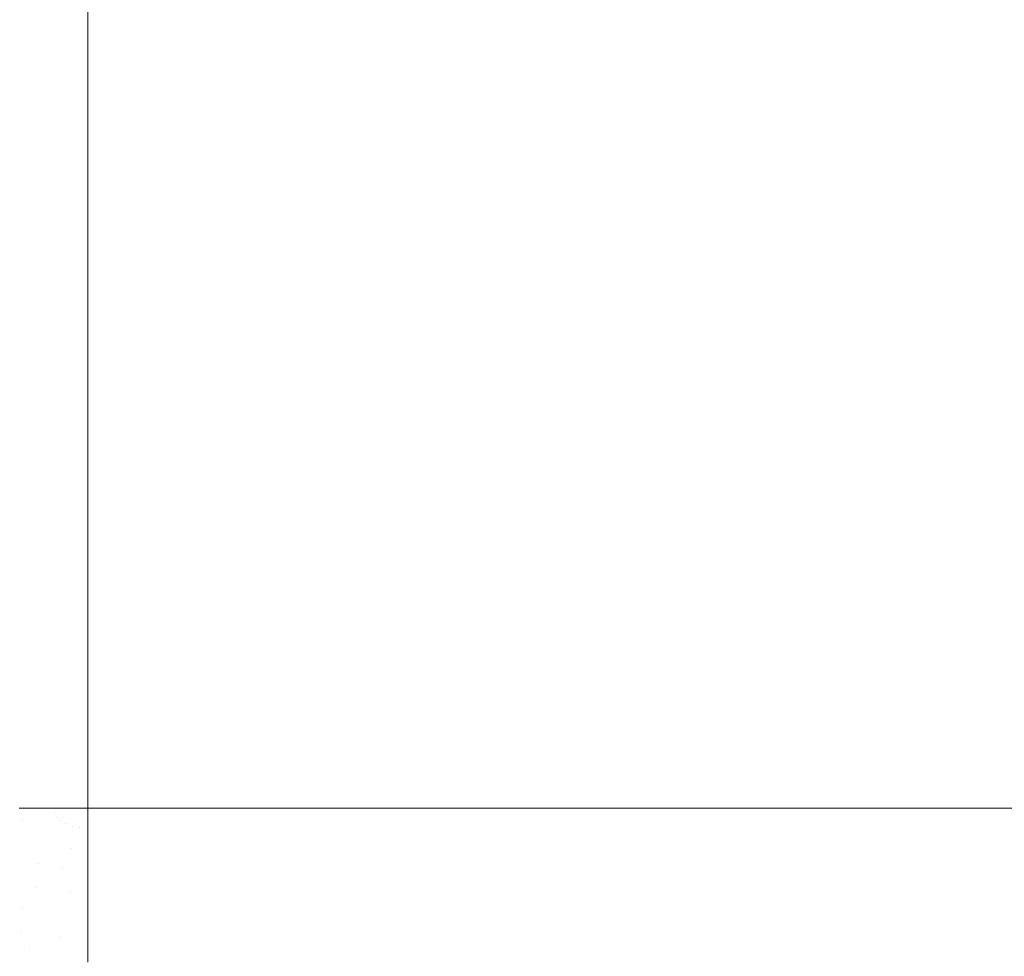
# Model space of a CAD drawing. Header units: centimetres. Extents: x -44.1 to 45.2, y 4.2 to 6.
# Tile 47 of 256: x -43.935 to -43.781, y 4.277 to 4.424. Entities that reach past the tile are written whole.
import ezdxf

# ---------------------------------------------------------------- set-up
doc = ezdxf.new("R2010")
doc.units = ezdxf.units.CM
doc.header["$LTSCALE"] = 2.54
doc.layers.add('Lucido design-1', color=7, linetype='Continuous')

# ---------------------------------------------------------------- blocks, each defined once
blk = doc.blocks.new('Gruppo-4-1')
at = {"color": 7, "linetype": 'Continuous', "lineweight": 9}
for points, invisible_edges in [([(-43.9355, 4.30009, -2312.32243), (-43.93043, 4.30009, -2312.32223), (-43.93043, 5.90009, -2312.32223), (-43.9355, 5.90009, -2312.32243)], 10), ([(-43.9355, 5.90009, -2313.12191), (-43.93043, 5.90009, -2313.12211), (-43.93043, 4.30009, -2313.12211), (-43.9355, 4.30009, -2313.12191)], 10), ([(-43.93043, 5.90009, -2312.32223), (-43.93043, 4.30009, -2312.32223), (-43.92471, 4.30009, -2312.32217), (-43.92471, 5.90009, -2312.32217)], 1), ([(-43.93043, 4.30009, -2313.12211), (-43.93043, 5.90009, -2313.12211), (-43.92471, 5.90009, -2313.12217), (-43.92471, 4.30009, -2313.12217)], 1), ([(-43.92471, 4.30009, -2313.12217), (-14.26973, 5.90009, -2313.12217), (-14.26973, 4.70009, -2313.12217)], 9), ([(-43.92471, 4.30009, -2313.12217), (-43.92471, 5.90009, -2313.12217), (-14.26973, 5.90009, -2313.12217)], 8), ([(-43.92471, 4.30009, -2313.12217), (-14.26973, 4.70009, -2313.12217), (-14.2696, 4.69306, -2313.12217)], 9), ([(-14.2696, 4.69306, -2313.12217), (-14.26915, 4.68557, -2313.12217), (-43.92471, 4.30009, -2313.12217)], 10), ([(-43.92471, 4.30009, -2313.12217), (-14.26915, 4.68557, -2313.12217), (-14.26838, 4.67807, -2313.12217)], 9), ([(-43.92471, 4.30009, -2313.12217), (-14.26838, 4.67807, -2313.12217), (-14.26729, 4.67055, -2313.12217)], 9), ([(-43.92471, 4.30009, -2313.12217), (-14.26729, 4.67055, -2313.12217), (-14.26588, 4.66301, -2313.12217)], 9), ([(-43.92471, 4.30009, -2313.12217), (-14.26588, 4.66301, -2313.12217), (-14.26525, 4.66027, -2313.12217)], 9), ([(-14.26525, 4.66027, -2313.12217), (-14.26413, 4.65543, -2313.12217), (-43.92471, 4.30009, -2313.12217)], 10), ([(-43.92471, 4.30009, -2313.12217), (-14.26413, 4.65543, -2313.12217), (-14.26204, 4.64779, -2313.12217)], 9), ([(-43.92471, 4.30009, -2313.12217), (-14.26204, 4.64779, -2313.12217), (-14.25958, 4.6401, -2313.12217)], 9), ([(-43.92471, 4.30009, -2313.12217), (-14.25958, 4.6401, -2313.12217), (-14.25674, 4.63232, -2313.12217)], 9), ([(-43.92471, 4.30009, -2313.12217), (-14.25674, 4.63232, -2313.12217), (-14.2535, 4.62447, -2313.12217)], 9), ([(-43.92471, 4.30009, -2313.12217), (-14.2535, 4.62447, -2313.12217), (-14.24984, 4.61651, -2313.12217)], 9), ([(-43.92471, 4.30009, -2313.12217), (-14.24984, 4.61651, -2313.12217), (-14.24962, 4.61609, -2313.12217), (-14.24571, 4.60845, -2313.12217)], 9), ([(-43.92471, 4.30009, -2313.12217), (-14.24571, 4.60845, -2313.12217), (-14.2411, 4.60028, -2313.12217)], 9), ([(-14.2411, 4.60028, -2313.12217), (-14.23597, 4.59198, -2313.12217), (-43.92471, 4.30009, -2313.12217)], 10), ([(-43.92471, 4.30009, -2313.12217), (-14.23597, 4.59198, -2313.12217), (-14.23016, 4.58341, -2313.12217)], 9), ([(-43.92471, 4.30009, -2313.12217), (-14.23016, 4.58341, -2313.12217), (-14.22383, 4.57484, -2313.12217)], 9), ([(-43.92471, 4.30009, -2313.12217), (-14.22383, 4.57484, -2313.12217), (-14.21887, 4.56866, -2313.12217), (-14.21684, 4.56613, -2313.12217)], 9), ([(-43.92471, 4.30009, -2313.12217), (-14.21684, 4.56613, -2313.12217), (-14.20913, 4.55728, -2313.12217)], 9), ([(-14.20913, 4.55728, -2313.12217), (-14.20063, 4.54828, -2313.12217), (-43.92471, 4.30009, -2313.12217)], 10), ([(-43.92471, 4.30009, -2313.12217), (-14.20063, 4.54828, -2313.12217), (-14.19129, 4.53915, -2313.12217)], 9), ([(-43.92471, 4.30009, -2313.12217), (-14.19129, 4.53915, -2313.12217), (-14.18101, 4.52988, -2313.12217)], 9), ([(-43.92471, 4.30009, -2313.12217), (-14.18101, 4.52988, -2313.12217), (-14.16973, 4.5205, -2313.12217)], 9), ([(-43.92471, 4.30009, -2313.12217), (-14.16973, 4.5205, -2313.12217), (-14.15736, 4.51103, -2313.12217)], 9), ([(-14.15736, 4.51103, -2313.12217), (-14.14381, 4.50148, -2313.12217), (-43.92471, 4.30009, -2313.12217)], 10), ([(-43.92471, 4.30009, -2313.12217), (-14.14381, 4.50148, -2313.12217), (-14.129, 4.4919, -2313.12217)], 9), ([(-43.92471, 4.30009, -2313.12217), (-14.129, 4.4919, -2313.12217), (-14.11218, 4.48196, -2313.12217)], 9), ([(-43.92471, 4.30009, -2313.12217), (-14.11218, 4.48196, -2313.12217), (-14.09758, 4.47411, -2313.12217)], 9), ([(-14.09758, 4.47411, -2313.12217), (-14.09452, 4.47247, -2313.12217), (-43.92471, 4.30009, -2313.12217)], 10), ([(-43.92471, 4.30009, -2313.12217), (-14.09452, 4.47247, -2313.12217), (-14.07532, 4.46311, -2313.12217)], 9), ([(-43.92471, 4.30009, -2313.12217), (-14.07532, 4.46311, -2313.12217), (-14.05452, 4.45398, -2313.12217)], 9), ([(-43.92471, 4.30009, -2313.12217), (-14.05452, 4.45398, -2313.12217), (-14.03207, 4.44516, -2313.12217)], 9), ([(-14.03207, 4.44516, -2313.12217), (-14.00794, 4.43677, -2313.12217), (-43.92471, 4.30009, -2313.12217)], 10), ([(-43.92471, 4.30009, -2313.12217), (-14.00794, 4.43677, -2313.12217), (-14.00362, 4.43545, -2313.12217)], 9), ([(-14.00362, 4.43545, -2313.12217), (-13.98212, 4.42892, -2313.12217), (-43.92471, 4.30009, -2313.12217)], 10), ([(-13.98212, 4.42892, -2313.12217), (-13.95467, 4.42176, -2313.12217), (-43.92471, 4.30009, -2313.12217)], 10), ([(-13.95467, 4.42176, -2313.12217), (-13.92566, 4.41541, -2313.12217), (-43.92471, 4.30009, -2313.12217)], 10), ([(-13.92566, 4.41541, -2313.12217), (-13.89523, 4.41, -2313.12217), (-43.92471, 4.30009, -2313.12217)], 10), ([(-43.92471, 4.30009, -2313.12217), (-13.89523, 4.41, -2313.12217), (-13.89082, 4.4094, -2313.12217)], 9), ([(-13.89082, 4.4094, -2313.12217), (-13.86356, 4.40566, -2313.12217), (-43.92471, 4.30009, -2313.12217)], 10), ([(-13.86356, 4.40566, -2313.12217), (-13.83088, 4.40251, -2313.12217), (-43.92471, 4.30009, -2313.12217)], 10), ([(-43.92471, 4.30009, -2313.12217), (-13.83088, 4.40251, -2313.12217), (-13.79747, 4.40064, -2313.12217)], 9), ([(-43.92471, 4.30009, -2313.12217), (-13.79747, 4.40064, -2313.12217), (-13.76711, 4.40009, -2313.12217)], 9), ([(45.04021, 4.30009, -2313.12217), (-43.92471, 4.30009, -2313.12217), (14.88261, 4.40009, -2313.12217)], 10), ([(-13.76711, 4.40009, -2313.12217), (14.88261, 4.40009, -2313.12217), (-43.92471, 4.30009, -2313.12217)], 10), ([(-43.941, 4.29879, -2312.32265), (-43.93541, 4.29923, -2312.32238), (-43.9355, 4.30009, -2312.32243)], 11), ([(-43.94049, 4.29734, -2312.32265), (-43.93507, 4.29828, -2312.32238), (-43.93541, 4.29923, -2312.32238), (-43.941, 4.29879, -2312.32265)], 15), ([(-43.9355, 4.30009, -2313.12191), (-43.93507, 4.29828, -2313.12196), (-43.94049, 4.29734, -2313.12169)], 11), ([(-43.93043, 4.30009, -2312.32223), (-43.9355, 4.30009, -2312.32243), (-43.93541, 4.29923, -2312.32238)], 10), ([(-43.93507, 4.29828, -2313.12196), (-43.9355, 4.30009, -2313.12191), (-43.93043, 4.30009, -2313.12211)], 9), ([(-43.92981, 4.2992, -2312.32222), (-43.92471, 4.30009, -2312.32217), (-43.93541, 4.29923, -2312.32238)], 11), ([(-43.93541, 4.29923, -2312.32238), (-43.92471, 4.30009, -2312.32217), (-43.93043, 4.30009, -2312.32223)], 9), ([(-43.93541, 4.29923, -2312.32238), (-43.93507, 4.29828, -2312.32238), (-43.92981, 4.2992, -2312.32222)], 11), ([(-43.93043, 4.30009, -2313.12211), (-43.92981, 4.2992, -2313.12212), (-43.93507, 4.29828, -2313.12196)], 11), ([(-43.92981, 4.2992, -2312.32222), (-43.93507, 4.29828, -2312.32238), (-43.93441, 4.29726, -2312.32238), (-43.92949, 4.2987, -2312.32222)], 15), ([(-43.92949, 4.2987, -2313.12212), (-43.93441, 4.29726, -2313.12196), (-43.93507, 4.29828, -2313.12196), (-43.92981, 4.2992, -2313.12212)], 15), ([(-43.92949, 4.2987, -2312.32222), (-43.93441, 4.29726, -2312.32238), (-43.93335, 4.29622, -2312.32238), (-43.92896, 4.29818, -2312.32222)], 15), ([(-43.92896, 4.29818, -2313.12212), (-43.93335, 4.29622, -2313.12196), (-43.93441, 4.29726, -2313.12196), (-43.92949, 4.2987, -2313.12212)], 15), ([(-43.93043, 4.30009, -2313.12211), (-43.92471, 4.30009, -2313.12217), (-43.92981, 4.2992, -2313.12212)], 10), ([(-43.92949, 4.2987, -2312.32222), (-43.92471, 4.30009, -2312.32217), (-43.92981, 4.2992, -2312.32222)], 11), ([(-43.92981, 4.2992, -2313.12212), (-43.92471, 4.30009, -2313.12217), (-43.92949, 4.2987, -2313.12212)], 11), ([(-43.92896, 4.29818, -2312.32222), (-43.92471, 4.30009, -2312.32217), (-43.92949, 4.2987, -2312.32222)], 11), ([(-43.92949, 4.2987, -2313.12212), (-43.92471, 4.30009, -2313.12217), (-43.92896, 4.29818, -2313.12212)], 11), ([(-43.9282, 4.2977, -2312.32222), (-43.92471, 4.30009, -2312.32217), (-43.92896, 4.29818, -2312.32222)], 11), ([(-43.92896, 4.29818, -2313.12212), (-43.92471, 4.30009, -2313.12217), (-43.9282, 4.2977, -2313.12212)], 11), ([(-43.92721, 4.29729, -2312.32222), (-43.92471, 4.30009, -2312.32217), (-43.9282, 4.2977, -2312.32222)], 11), ([(-43.9282, 4.2977, -2313.12212), (-43.92471, 4.30009, -2313.12217), (-43.92721, 4.29729, -2313.12212)], 11), ([(-43.92471, 4.29692, -2312.32224), (-43.92471, 4.30009, -2312.32217), (-43.92721, 4.29729, -2312.32222)], 10), ([(-43.92721, 4.29729, -2313.12212), (-43.92471, 4.30009, -2313.12217), (-43.92602, 4.29701, -2313.12212)], 11), ([(-43.92602, 4.29701, -2313.12212), (-43.92471, 4.30009, -2313.12217), (-43.92471, 4.29692, -2313.1221)], 9), ([(45.04021, 4.29692, -2312.32224), (45.04021, 4.30009, -2312.32217), (-43.92471, 4.30009, -2312.32217), (-43.92471, 4.29692, -2312.32224)], 8), ([(-43.92471, 4.29692, -2313.1221), (-43.92471, 4.30009, -2313.12217), (45.04021, 4.30009, -2313.12217), (45.04021, 4.29692, -2313.1221)], 8), ([(-43.93948, 4.29579, -2312.32265), (-43.93441, 4.29726, -2312.32238), (-43.93507, 4.29828, -2312.32238), (-43.94049, 4.29734, -2312.32265)], 15), ([(-43.94049, 4.29734, -2313.12169), (-43.93507, 4.29828, -2313.12196), (-43.93441, 4.29726, -2313.12196), (-43.93948, 4.29579, -2313.12169)], 15), ([(-43.93786, 4.2942, -2312.32265), (-43.93335, 4.29622, -2312.32238), (-43.93441, 4.29726, -2312.32238), (-43.93948, 4.29579, -2312.32265)], 15), ([(-43.93948, 4.29579, -2313.12169), (-43.93441, 4.29726, -2313.12196), (-43.93335, 4.29622, -2313.12196), (-43.93786, 4.2942, -2313.12169)], 15), ([(-43.92896, 4.29818, -2312.32222), (-43.93335, 4.29622, -2312.32238), (-43.93181, 4.29523, -2312.32238), (-43.9282, 4.2977, -2312.32222)], 15), ([(-43.9282, 4.2977, -2313.12212), (-43.93181, 4.29523, -2313.12196), (-43.93335, 4.29622, -2313.12196), (-43.92896, 4.29818, -2313.12212)], 15), ([(-43.9282, 4.2977, -2312.32222), (-43.93181, 4.29523, -2312.32238), (-43.92979, 4.2944, -2312.32238), (-43.92721, 4.29729, -2312.32222)], 15), ([(-43.92721, 4.29729, -2313.12212), (-43.92979, 4.2944, -2313.12196), (-43.93181, 4.29523, -2313.12196), (-43.9282, 4.2977, -2313.12212)], 15), ([(-43.92721, 4.29729, -2312.32222), (-43.92979, 4.2944, -2312.32238), (-43.92471, 4.29573, -2312.32227)], 11), ([(-43.92602, 4.29701, -2313.12212), (-43.92736, 4.29384, -2313.12196), (-43.92979, 4.2944, -2313.12196), (-43.92721, 4.29729, -2313.12212)], 15), ([(-43.92471, 4.29573, -2312.32227), (-43.92471, 4.29692, -2312.32224), (-43.92721, 4.29729, -2312.32222)], 10), ([(-43.93552, 4.2927, -2312.32265), (-43.93181, 4.29523, -2312.32238), (-43.93335, 4.29622, -2312.32238), (-43.93786, 4.2942, -2312.32265)], 15), ([(-43.93786, 4.2942, -2313.12169), (-43.93335, 4.29622, -2313.12196), (-43.93181, 4.29523, -2313.12196), (-43.93552, 4.2927, -2313.12169)], 15), ([(-43.92471, 4.29573, -2312.32227), (-43.92979, 4.2944, -2312.32238), (-43.92736, 4.29384, -2312.32238)], 11), ([(-43.92471, 4.29573, -2313.12207), (-43.92736, 4.29384, -2313.12196), (-43.92602, 4.29701, -2313.12212)], 11), ([(-43.92736, 4.29384, -2312.32238), (-43.92471, 4.29365, -2312.3224), (-43.92471, 4.29573, -2312.32227)], 9), ([(-43.92736, 4.29384, -2313.12196), (-43.92471, 4.29573, -2313.12207), (-43.92471, 4.29137, -2313.12179)], 9), ([(-43.92602, 4.29701, -2313.12212), (-43.92471, 4.29692, -2313.1221), (-43.92471, 4.29573, -2313.12207)], 9), ([(-43.92471, 4.29692, -2312.32224), (-43.92471, 4.29573, -2312.32227), (45.04021, 4.29573, -2312.32227), (45.04021, 4.29692, -2312.32224)], 10), ([(45.04021, 4.29692, -2313.1221), (45.04021, 4.29573, -2313.12207), (-43.92471, 4.29573, -2313.12207), (-43.92471, 4.29692, -2313.1221)], 10), ([(45.04021, 4.29137, -2312.32255), (45.04021, 4.29573, -2312.32227), (-43.92471, 4.29573, -2312.32227), (-43.92471, 4.29365, -2312.3224)], 10), ([(-43.92471, 4.29137, -2313.12179), (-43.92471, 4.29573, -2313.12207), (45.04021, 4.29573, -2313.12207), (45.04021, 4.29365, -2313.12194)], 10), ([(-43.93244, 4.29143, -2312.32265), (-43.92979, 4.2944, -2312.32238), (-43.93181, 4.29523, -2312.32238), (-43.93552, 4.2927, -2312.32265)], 15), ([(-43.93552, 4.2927, -2313.12169), (-43.93181, 4.29523, -2313.12196), (-43.92979, 4.2944, -2313.12196), (-43.93244, 4.29143, -2313.12169)], 15), ([(-43.92736, 4.29384, -2312.32238), (-43.92979, 4.2944, -2312.32238), (-43.93244, 4.29143, -2312.32265), (-43.92875, 4.29058, -2312.32265)], 15), ([(-43.93244, 4.29143, -2313.12169), (-43.92979, 4.2944, -2313.12196), (-43.92736, 4.29384, -2313.12196), (-43.92875, 4.29058, -2313.12169)], 15), ([(-43.93737, 4.28918, -2312.32305), (-43.93517, 4.28838, -2312.32305), (-43.93244, 4.29143, -2312.32265), (-43.93552, 4.2927, -2312.32265)], 15), ([(-43.93552, 4.2927, -2313.12169), (-43.93244, 4.29143, -2313.12169), (-43.93517, 4.28838, -2313.12129), (-43.93737, 4.28918, -2313.12129)], 15), ([(-43.92736, 4.29384, -2312.32238), (-43.92875, 4.29058, -2312.32265), (-43.92471, 4.29137, -2312.32255)], 11), ([(-43.92471, 4.29137, -2313.12179), (-43.92875, 4.29058, -2313.12169), (-43.92736, 4.29384, -2313.12196)], 11), ([(-43.92471, 4.29137, -2312.32255), (-43.92471, 4.29365, -2312.3224), (-43.92736, 4.29384, -2312.32238)], 10), ([(-43.92471, 4.29365, -2312.3224), (-43.92471, 4.29137, -2312.32255), (45.04021, 4.29137, -2312.32255)], 10), ([(45.04021, 4.29365, -2313.12194), (45.04021, 4.29137, -2313.12179), (-43.92471, 4.29137, -2313.12179)], 10), ([(-43.93244, 4.29143, -2312.32265), (-43.93517, 4.28838, -2312.32305), (-43.93276, 4.28772, -2312.32305)], 11), ([(-43.93276, 4.28772, -2313.12129), (-43.93517, 4.28838, -2313.12129), (-43.93244, 4.29143, -2313.12169)], 11), ([(-43.93276, 4.28772, -2312.32305), (-43.93018, 4.28722, -2312.32305), (-43.92875, 4.29058, -2312.32265), (-43.93244, 4.29143, -2312.32265)], 15), ([(-43.93244, 4.29143, -2313.12169), (-43.92875, 4.29058, -2313.12169), (-43.93018, 4.28722, -2313.12129), (-43.93276, 4.28772, -2313.12129)], 15), ([(-43.92875, 4.29058, -2312.32265), (-43.92471, 4.29028, -2312.32267), (-43.92471, 4.29137, -2312.32255)], 9), ([(-43.92471, 4.29137, -2313.12179), (-43.92471, 4.29028, -2313.12167), (-43.92875, 4.29058, -2313.12169)], 10), ([(45.04021, 4.29028, -2312.32267), (45.04021, 4.29137, -2312.32255), (-43.92471, 4.29137, -2312.32255), (-43.92471, 4.29028, -2312.32267)], 10), ([(-43.92471, 4.29028, -2313.12167), (-43.92471, 4.29137, -2313.12179), (45.04021, 4.29137, -2313.12179), (45.04021, 4.29028, -2313.12167)], 10), ([(-43.92875, 4.29058, -2312.32265), (-43.93018, 4.28722, -2312.32305), (-43.92471, 4.28704, -2312.32303)], 11), ([(-43.92471, 4.28704, -2313.12131), (-43.93018, 4.28722, -2313.12129), (-43.92875, 4.29058, -2313.12169)], 11), ([(-43.92471, 4.28704, -2312.32303), (-43.92471, 4.29028, -2312.32267), (-43.92875, 4.29058, -2312.32265)], 10), ([(-43.92875, 4.29058, -2313.12169), (-43.92471, 4.29028, -2313.12167), (-43.92471, 4.28704, -2313.12131)], 9), ([(-43.92471, 4.29028, -2312.32267), (-43.92471, 4.28704, -2312.32303), (45.04021, 4.28704, -2312.32303), (45.04021, 4.29028, -2312.32267)], 10), ([(45.04021, 4.29028, -2313.12167), (45.04021, 4.28704, -2313.12131), (-43.92471, 4.28704, -2313.12131), (-43.92471, 4.29028, -2313.12167)], 10), ([(-43.94076, 4.28625, -2312.3236), (-43.93797, 4.28524, -2312.3236), (-43.93517, 4.28838, -2312.32305), (-43.93737, 4.28918, -2312.32305)], 15), ([(-43.94076, 4.28625, -2313.12074), (-43.93737, 4.28918, -2313.12129), (-43.93517, 4.28838, -2313.12129), (-43.93797, 4.28524, -2313.12074)], 15), ([(-43.93276, 4.28772, -2312.32305), (-43.93517, 4.28838, -2312.32305), (-43.93797, 4.28524, -2312.3236), (-43.93492, 4.2844, -2312.3236)], 15), ([(-43.93797, 4.28524, -2313.12074), (-43.93517, 4.28838, -2313.12129), (-43.93276, 4.28772, -2313.12129), (-43.93492, 4.2844, -2313.12074)], 15), ([(-43.93492, 4.2844, -2312.3236), (-43.93165, 4.28378, -2312.3236), (-43.93018, 4.28722, -2312.32305), (-43.93276, 4.28772, -2312.32305)], 15), ([(-43.93492, 4.2844, -2313.12074), (-43.93276, 4.28772, -2313.12129), (-43.93018, 4.28722, -2313.12129), (-43.93165, 4.28378, -2313.12074)], 15), ([(-43.92748, 4.28692, -2312.32305), (-43.93018, 4.28722, -2312.32305), (-43.93165, 4.28378, -2312.3236), (-43.92822, 4.28339, -2312.3236)], 15), ([(-43.92822, 4.28339, -2313.12074), (-43.93165, 4.28378, -2313.12074), (-43.93018, 4.28722, -2313.12129), (-43.92748, 4.28692, -2313.12129)], 15), ([(-43.92471, 4.28704, -2312.32303), (-43.93018, 4.28722, -2312.32305), (-43.92748, 4.28692, -2312.32305)], 11), ([(-43.92748, 4.28692, -2313.12129), (-43.93018, 4.28722, -2313.12129), (-43.92471, 4.28704, -2313.12131)], 11), ([(-43.92822, 4.28339, -2312.3236), (-43.92471, 4.28272, -2312.32369), (-43.92471, 4.28682, -2312.32306), (-43.92748, 4.28692, -2312.32305)], 13), ([(-43.92748, 4.28692, -2313.12129), (-43.92471, 4.28682, -2313.12128), (-43.92471, 4.28272, -2313.12065), (-43.92822, 4.28339, -2313.12074)], 13), ([(-43.92748, 4.28692, -2312.32305), (-43.92471, 4.28682, -2312.32306), (-43.92471, 4.28704, -2312.32303)], 9), ([(-43.92471, 4.28704, -2313.12131), (-43.92471, 4.28682, -2313.12128), (-43.92748, 4.28692, -2313.12129)], 10), ([(45.04021, 4.28682, -2312.32306), (45.04021, 4.28704, -2312.32303), (-43.92471, 4.28704, -2312.32303), (-43.92471, 4.28682, -2312.32306)], 10), ([(-43.92471, 4.28682, -2313.12128), (-43.92471, 4.28704, -2313.12131), (45.04021, 4.28704, -2313.12131), (45.04021, 4.28682, -2313.12128)], 10), ([(-43.92471, 4.28682, -2312.32306), (-43.92471, 4.28272, -2312.32369), (45.04021, 4.28272, -2312.32369), (45.04021, 4.28682, -2312.32306)], 10), ([(45.04021, 4.28682, -2313.12128), (45.04021, 4.28272, -2313.12065), (-43.92471, 4.28272, -2313.12065), (-43.92471, 4.28682, -2313.12128)], 10), ([(-43.93903, 4.28149, -2312.32429), (-43.93713, 4.28101, -2312.32429), (-43.93492, 4.2844, -2312.3236), (-43.93797, 4.28524, -2312.3236)], 15), ([(-43.93797, 4.28524, -2313.12074), (-43.93492, 4.2844, -2313.12074), (-43.93713, 4.28101, -2313.12005), (-43.93903, 4.28149, -2313.12005)], 15), ([(-43.93492, 4.2844, -2312.3236), (-43.93713, 4.28101, -2312.32429), (-43.93517, 4.28059, -2312.32429)], 11), ([(-43.93517, 4.28059, -2313.12005), (-43.93713, 4.28101, -2313.12005), (-43.93492, 4.2844, -2313.12074)], 11), ([(-43.93517, 4.28059, -2312.32429), (-43.93315, 4.28025, -2312.32429), (-43.93165, 4.28378, -2312.3236), (-43.93492, 4.2844, -2312.3236)], 15), ([(-43.93492, 4.2844, -2313.12074), (-43.93165, 4.28378, -2313.12074), (-43.93315, 4.28025, -2313.12005), (-43.93517, 4.28059, -2313.12005)], 15), ([(-43.92822, 4.28339, -2312.3236), (-43.93165, 4.28378, -2312.3236), (-43.93315, 4.28025, -2312.32429), (-43.92898, 4.27978, -2312.32429)], 15), ([(-43.92898, 4.27978, -2313.12005), (-43.93315, 4.28025, -2313.12005), (-43.93165, 4.28378, -2313.12074), (-43.92822, 4.28339, -2313.12074)], 15), ([(-43.92471, 4.28272, -2312.32369), (-43.92822, 4.28339, -2312.3236), (-43.92898, 4.27978, -2312.32429)], 11), ([(-43.92898, 4.27978, -2313.12005), (-43.92822, 4.28339, -2313.12074), (-43.92471, 4.28272, -2313.12065)], 11), ([(-43.92898, 4.27978, -2312.32429), (-43.92471, 4.27962, -2312.32431), (-43.92471, 4.28272, -2312.32369)], 9), ([(-43.92471, 4.28272, -2313.12065), (-43.92471, 4.27962, -2313.12003), (-43.92898, 4.27978, -2313.12005)], 10), ([(45.04021, 4.27962, -2312.32431), (45.04021, 4.28272, -2312.32369), (-43.92471, 4.28272, -2312.32369), (-43.92471, 4.27962, -2312.32431)], 10), ([(-43.92471, 4.27962, -2313.12003), (-43.92471, 4.28272, -2313.12065), (45.04021, 4.28272, -2313.12065), (45.04021, 4.27962, -2313.12003)], 10), ([(-43.93517, 4.28059, -2312.32429), (-43.93713, 4.28101, -2312.32429), (-43.93939, 4.27754, -2312.32514), (-43.93707, 4.27705, -2312.32514)], 15), ([(-43.93707, 4.27705, -2313.1192), (-43.93939, 4.27754, -2313.1192), (-43.93713, 4.28101, -2313.12005), (-43.93517, 4.28059, -2313.12005)], 15), ([(-43.93391, 4.27845, -2312.32469), (-43.93517, 4.28059, -2312.32429), (-43.93707, 4.27705, -2312.32514)], 11), ([(-43.93707, 4.27705, -2313.1192), (-43.93517, 4.28059, -2313.12005), (-43.93391, 4.27845, -2313.11965)], 11), ([(-43.93391, 4.27845, -2312.32469), (-43.93315, 4.28025, -2312.32429), (-43.93517, 4.28059, -2312.32429)], 11), ([(-43.93517, 4.28059, -2313.12005), (-43.93315, 4.28025, -2313.12005), (-43.93391, 4.27845, -2313.11965)], 11), ([(-43.92936, 4.27794, -2312.32469), (-43.92898, 4.27978, -2312.32429), (-43.93315, 4.28025, -2312.32429), (-43.93391, 4.27845, -2312.32469)], 15), ([(-43.93391, 4.27845, -2313.11965), (-43.93315, 4.28025, -2313.12005), (-43.92898, 4.27978, -2313.12005), (-43.92936, 4.27794, -2313.11965)], 15), ([(-43.92898, 4.27978, -2312.32429), (-43.92936, 4.27794, -2312.32469), (-43.92471, 4.27844, -2312.32454)], 11), ([(-43.92471, 4.27844, -2313.1198), (-43.92936, 4.27794, -2313.11965), (-43.92898, 4.27978, -2313.12005)], 11), ([(-43.92471, 4.27844, -2312.32454), (-43.92471, 4.27962, -2312.32431), (-43.92898, 4.27978, -2312.32429)], 10), ([(-43.92898, 4.27978, -2313.12005), (-43.92471, 4.27962, -2313.12003), (-43.92471, 4.27844, -2313.1198)], 9), ([(-43.92471, 4.27962, -2312.32431), (-43.92471, 4.27844, -2312.32454), (45.04021, 4.27844, -2312.32454), (45.04021, 4.27962, -2312.32431)], 10), ([(45.04021, 4.27962, -2313.12003), (45.04021, 4.27844, -2313.1198), (-43.92471, 4.27844, -2313.1198), (-43.92471, 4.27962, -2313.12003)], 10), ([(-43.93707, 4.27705, -2312.32514), (-43.93469, 4.27664, -2312.32514), (-43.93391, 4.27845, -2312.32469)], 11), ([(-43.93391, 4.27845, -2313.11965), (-43.93469, 4.27664, -2313.1192), (-43.93707, 4.27705, -2313.1192)], 11), ([(-43.93547, 4.2748, -2312.32563), (-43.93469, 4.27664, -2312.32514), (-43.93707, 4.27705, -2312.32514)], 11), ([(-43.93707, 4.27705, -2313.1192), (-43.93469, 4.27664, -2313.1192), (-43.93547, 4.2748, -2313.11871)], 11), ([(-43.93391, 4.27845, -2312.32469), (-43.93469, 4.27664, -2312.32514), (-43.92975, 4.27608, -2312.32514), (-43.92936, 4.27794, -2312.32469)], 15), ([(-43.92936, 4.27794, -2313.11965), (-43.92975, 4.27608, -2313.1192), (-43.93469, 4.27664, -2313.1192), (-43.93391, 4.27845, -2313.11965)], 15), ([(-43.92936, 4.27794, -2312.32469), (-43.92975, 4.27608, -2312.32514), (-43.92471, 4.2759, -2312.32516), (-43.92471, 4.27844, -2312.32454)], 11), ([(-43.92471, 4.27844, -2313.1198), (-43.92471, 4.2759, -2313.11918), (-43.92975, 4.27608, -2313.1192), (-43.92936, 4.27794, -2313.11965)], 14), ([(45.04021, 4.2759, -2312.32516), (45.04021, 4.27844, -2312.32454), (-43.92471, 4.27844, -2312.32454), (-43.92471, 4.2759, -2312.32516)], 10), ([(-43.92471, 4.2759, -2313.11918), (-43.92471, 4.27844, -2313.1198), (45.04021, 4.27844, -2313.1198), (45.04021, 4.2759, -2313.11918)], 10)]:
    blk.add_3dface(points, dxfattribs=dict(at, invisible_edges=invisible_edges))
blk.add_3dface([(-43.92471, 5.90009, -2312.32217), (-43.92471, 4.30009, -2312.32217), (45.04021, 4.30009, -2312.32217), (45.04021, 5.90009, -2312.32217)], dxfattribs=at)
blk = doc.blocks.new('Gruppo-5-1')
at = {"color": 7}
blk.add_blockref('Gruppo-4-1', (0, 0), dxfattribs=at)

msp = doc.modelspace()

# ---------------------------------------------------------------- block references
at = {"layer": 'Lucido design-1', "color": 7}
msp.add_blockref('Gruppo-5-1', (0, 0), dxfattribs=at)

doc.saveas('drawing.dxf')
